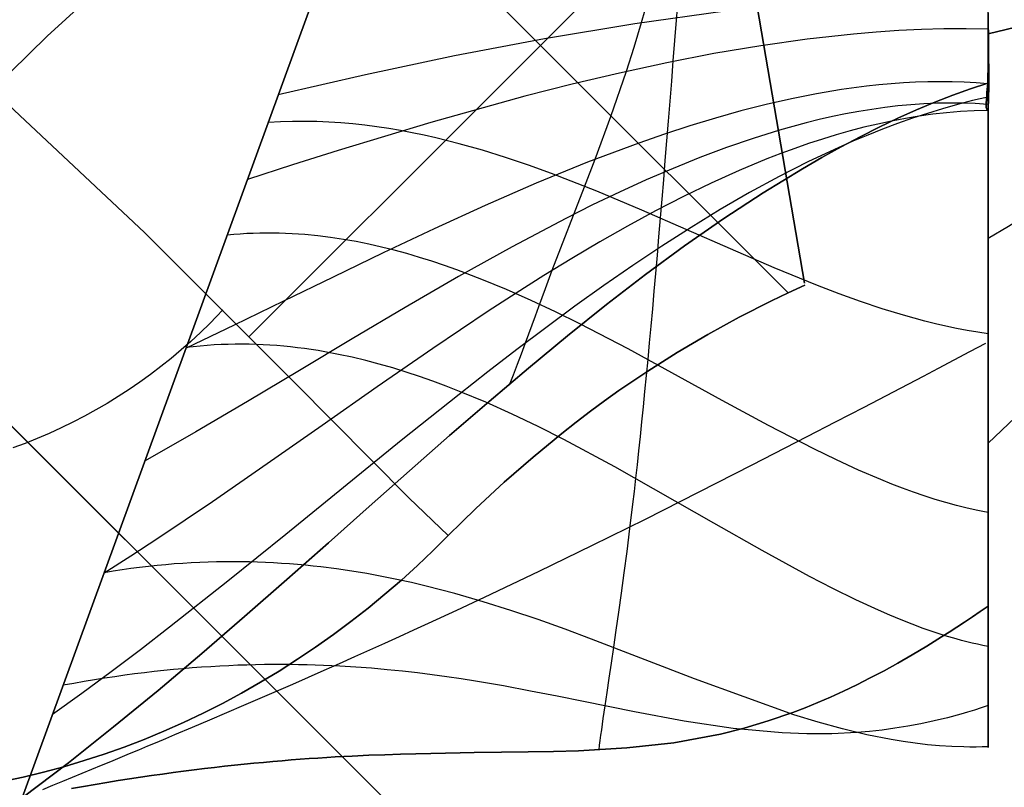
# Model space of a CAD drawing. Header units: millimetres. Extents: x -1690 to 192, y -898 to 54.
# Tile 15 of 256: x -1666.07 to -1663.75, y -887.07 to -885.26. Entities that reach past the tile are written whole.
import ezdxf

# ---------------------------------------------------------------- set-up
doc = ezdxf.new("R2010")
doc.units = ezdxf.units.MM
doc.header["$MEASUREMENT"] = 0
doc.layers.add('OVIDIO 186x93x72h', color=7, linetype='Continuous')

msp = doc.modelspace()

# ---------------------------------------------------------------- linework, layer by layer
at = {"layer": 'OVIDIO 186x93x72h', "extrusion": (-0.26556, 0.881185, 0.391139)}
for points in [[(1804.4321, 743.6473), (1850.7524, 803.7656)], [(1850.7524, 803.7656), (1804.4321, 743.6473)]]:
    msp.add_lwpolyline(points, dxfattribs=at)
at = {"layer": 'OVIDIO 186x93x72h', "extrusion": (-0.265507, 0.881208, 0.391124)}
for points in [[(1804.3857, 745.1224), (1850.0054, 804.3425)], [(1850.0054, 804.3425), (1804.3857, 745.1224)]]:
    msp.add_lwpolyline(points, dxfattribs=at)
at = {"layer": 'OVIDIO 186x93x72h'}
for points in [[(-1688.4247, -863.879), (-1655.8984, -896.4053)], [(-1655.8984, -896.4053), (-1688.4247, -863.879)], [(-1661.3785, -890.9252), (-1682.9446, -869.3591)], [(-1665.3773, -884.7876), (-1664.261, -885.9038)], [(-1664.3948, -884.8734), (-1665.5277, -886.0063)], [(-1666.0616, -887.0921), (-1665.2906, -884.9738)], [(-1665.2906, -884.9738), (-1666.0616, -887.0921)]]:
    msp.add_lwpolyline(points, dxfattribs=at)
at = {"layer": 'OVIDIO 186x93x72h', "extrusion": (-0.26535, 0.881271, 0.391089)}
for points in [[(1848.9655, 804.3339), (1846.8501, 801.5864)], [(1846.8501, 801.5864), (1848.9655, 804.3339)]]:
    msp.add_lwpolyline(points, dxfattribs=at)
at = {"layer": 'OVIDIO 186x93x72h', "extrusion": (1.17502e-06, -6.8884e-06, 1)}
for points in [[(-1664.2229, -885.8811), (-1664.4959, -884.2807)], [(-1664.4959, -884.2807), (-1664.2229, -885.8811)]]:
    msp.add_lwpolyline(points, dxfattribs=at)
at = {"layer": 'OVIDIO 186x93x72h', "extrusion": (0, -1.59187e-08, 1)}
for points in [[(-1665.2906, -884.9737), (-1666.0615, -887.0918)], [(-1666.0615, -887.0918), (-1665.2906, -884.9737)]]:
    msp.add_lwpolyline(points, dxfattribs=at)
at = {"layer": 'OVIDIO 186x93x72h', "extrusion": (1, 0, 0)}
for points in [[(-885.2947, 716.4902), (-886.2574, 715.3399)], [(-886.2574, 715.3399), (-885.2947, 716.4902)], [(-885.7562, 715.9387), (-886.1312, 716.1262)], [(-886.3305, 715.4041), (-885.8821, 716.3009)], [(-886.6409, 715.7688), (-886.6208, 715.739), (-886.6001, 715.7095), (-886.5788, 715.6804), (-886.557, 715.6516), (-886.5347, 715.6232), (-886.5119, 715.5952), (-886.4885, 715.5676), (-886.4647, 715.5405), (-886.4403, 715.5138), (-886.4155, 715.4875), (-886.3902, 715.4617), (-886.3645, 715.4363), (-886.3384, 715.4114), (-886.3118, 715.3871), (-886.2848, 715.3632), (-886.2574, 715.3399)], [(-886.2574, 715.3399), (-886.2848, 715.3632), (-886.3118, 715.3871), (-886.3384, 715.4114), (-886.3645, 715.4363), (-886.3902, 715.4617), (-886.4155, 715.4875), (-886.4403, 715.5138), (-886.4647, 715.5405), (-886.4885, 715.5676), (-886.5119, 715.5952), (-886.5347, 715.6232), (-886.557, 715.6516), (-886.5788, 715.6804), (-886.6001, 715.7095), (-886.6208, 715.739), (-886.6409, 715.7688)]]:
    msp.add_lwpolyline(points, dxfattribs=at)
at = {"layer": 'OVIDIO 186x93x72h', "extrusion": (1, 0.000664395, 0.000465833)}
for points in [[(-885.5353, 716.5441), (-884.3053, 717.4065)], [(-884.3053, 717.4065), (-885.5353, 716.5441)]]:
    msp.add_lwpolyline(points, dxfattribs=at)
at = {"layer": 'OVIDIO 186x93x72h', "extrusion": (0.999884, 0.000231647, 0.015199)}
for points in [[(-885.04, 742.6114), (-896.0163, 22.5044)], [(-896.0163, 22.5044), (-885.04, 742.6114)]]:
    msp.add_lwpolyline(points, dxfattribs=at)
at = {"layer": 'OVIDIO 186x93x72h', "extrusion": (0.000231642, 0.999884, -0.015217)}
for points in [[(1655.6907, -16.2727), (1666.6534, 703.8107)], [(1666.6534, 703.8107), (1655.6907, -16.2727)], [(1667.7138, 703.7946), (1656.7511, -16.2888)], [(1656.7511, -16.2888), (1667.7138, 703.7946)]]:
    msp.add_lwpolyline(points, dxfattribs=at)
at = {"layer": 'OVIDIO 186x93x72h', "extrusion": (-0.015219, 0.015219, 0.999768)}
msp.add_lwpolyline([(-1653.9785, -897.7059), (-1655.0391, -896.6455)], dxfattribs=at)
at = {"layer": 'OVIDIO 186x93x72h', "extrusion": (0, 1, 0)}
for points in [[(1663.7919, 716.9885), (749.1111, 716.9885)], [(1663.7906, 717.3331), (749.1111, 717.3331)]]:
    msp.add_lwpolyline(points, dxfattribs=at)
at = {"layer": 'OVIDIO 186x93x72h', "extrusion": (-0.007608, 0.018372, 0.999802)}
msp.add_lwpolyline([(1878.3416, 196.3893), (1878.3416, 194.8894)], dxfattribs=at)
at = {"layer": 'OVIDIO 186x93x72h', "extrusion": (0.999884, 0.000231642, 0.015217)}
msp.add_lwpolyline([(-896.1685, 22.5461), (-885.2056, 742.6432)], dxfattribs=at)
at = {"layer": 'OVIDIO 186x93x72h', "extrusion": (0.982777, 0.161494, -0.089829)}
msp.add_lwpolyline([(-605.3041, 554.2511), (-604.4405, 553.779)], dxfattribs=at)
at = {"layer": 'OVIDIO 186x93x72h', "extrusion": (1.52158e-08, 0, 1)}
for points in [[(-1666.0615, -887.0918), (-1666.179, -887.0905), (-1666.2507, -887.0875), (-1666.3226, -887.0828), (-1666.3946, -887.0763), (-1666.4667, -887.0681), (-1666.5389, -887.0581), (-1666.6109, -887.0463), (-1666.6829, -887.0327), (-1666.7547, -887.0174), (-1666.8262, -887.0002), (-1666.8974, -886.9813), (-1666.9683, -886.9605), (-1667.0387, -886.938), (-1667.1085, -886.9138), (-1667.1778, -886.8878), (-1667.2465, -886.8602), (-1667.3145, -886.8308), (-1667.3817, -886.7998), (-1667.448, -886.7671), (-1667.5135, -886.7329), (-1667.578, -886.6971), (-1667.6416, -886.6597), (-1667.7041, -886.6209), (-1667.7655, -886.5807), (-1667.8257, -886.5391), (-1667.8848, -886.4961), (-1667.9426, -886.4519), (-1667.9992, -886.4064), (-1668.0544, -886.3597), (-1668.1083, -886.3119), (-1668.1608, -886.263), (-1668.2119, -886.2131)], [(-1668.2119, -886.2131), (-1668.1608, -886.263), (-1668.1083, -886.3119), (-1668.0544, -886.3597), (-1667.9992, -886.4064), (-1667.9426, -886.4519), (-1667.8848, -886.4961), (-1667.8257, -886.5391), (-1667.7655, -886.5807), (-1667.7041, -886.6209), (-1667.6416, -886.6597), (-1667.578, -886.6971), (-1667.5135, -886.7329), (-1667.448, -886.7671), (-1667.3817, -886.7998), (-1667.3145, -886.8308), (-1667.2465, -886.8602), (-1667.1778, -886.8878), (-1667.1085, -886.9138), (-1667.0387, -886.938), (-1666.9683, -886.9605), (-1666.8974, -886.9813), (-1666.8262, -887.0002), (-1666.7547, -887.0174), (-1666.6829, -887.0327), (-1666.6109, -887.0463), (-1666.5389, -887.0581), (-1666.4667, -887.0681), (-1666.3946, -887.0763), (-1666.3226, -887.0828), (-1666.2507, -887.0875), (-1666.179, -887.0905), (-1666.1076, -887.0917), (-1666.0615, -887.0918)]]:
    msp.add_lwpolyline(points, dxfattribs=at)
at = {"layer": 'OVIDIO 186x93x72h', "extrusion": (0.999885, 0.000231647, 0.015188)}
for points in [[(-886.0894, 742.5964), (-897.0738, 22.4992)], [(-897.0738, 22.4992), (-886.0894, 742.5964)]]:
    msp.add_lwpolyline(points, dxfattribs=at)
at = {"layer": 'OVIDIO 186x93x72h'}
for points in [[(-1664.4951, -884.2856, 717.3736), (-1664.6364, -884.3511, 717.3736), (-1664.777, -884.4217, 717.3735), (-1664.9167, -884.4973, 717.3734), (-1665.0555, -884.578, 717.3736), (-1665.1934, -884.6638, 717.374), (-1665.3304, -884.755, 717.3744), (-1665.4667, -884.8519, 717.3743), (-1665.6023, -884.9547, 717.3736), (-1665.7374, -885.0638, 717.3719), (-1665.8712, -885.179, 717.3699), (-1666.0031, -885.2998, 717.3681), (-1666.1324, -885.426, 717.3674)], [(-1666.1324, -885.426, 717.3674), (-1666.0031, -885.2998, 717.3681), (-1665.8712, -885.179, 717.3699), (-1665.7374, -885.0638, 717.3719), (-1665.6023, -884.9547, 717.3736), (-1665.4667, -884.8519, 717.3743), (-1665.3304, -884.755, 717.3744), (-1665.1934, -884.6638, 717.374), (-1665.0555, -884.578, 717.3736), (-1664.9167, -884.4973, 717.3734), (-1664.777, -884.4217, 717.3735), (-1664.6364, -884.3511, 717.3736), (-1664.4951, -884.2856, 717.3736)], [(-1663.7908, -885.1995, 717.3204), (-1663.8911, -885.201, 717.3208), (-1663.9927, -885.2049, 717.3224), (-1664.0955, -885.211, 717.3249), (-1664.1993, -885.2193, 717.3283), (-1664.3039, -885.2295, 717.3323), (-1664.4093, -885.2416, 717.3368), (-1664.6212, -885.2709, 717.3466), (-1664.8336, -885.3063, 717.3565), (-1665.0451, -885.3466, 717.3651), (-1665.2542, -885.3909, 717.3713), (-1665.4596, -885.4383, 717.3736)], [(-1664.589, -885.2082, 717.3558), (-1664.6064, -885.2687, 717.3459), (-1664.6241, -885.327, 717.3349), (-1664.642, -885.3832, 717.3232), (-1664.6785, -885.4897, 717.2996), (-1664.7156, -885.5902, 717.2781), (-1664.7406, -885.6551, 717.2662), (-1664.8163, -885.8517, 717.2361), (-1664.8321, -885.8942, 717.2286), (-1664.8479, -885.937, 717.22), (-1664.8558, -885.9585, 717.2151), (-1664.8637, -885.9798, 717.2098), (-1664.8716, -886.0012, 717.204), (-1664.8794, -886.0224, 717.1976), (-1664.8889, -886.0478, 717.1892), (-1664.8983, -886.0728, 717.1799), (-1664.903, -886.0852, 717.1749), (-1664.9077, -886.0974, 717.1696), (-1664.9124, -886.1094, 717.1642), (-1664.917, -886.1213, 717.1585)], [(-1663.7906, -885.2947, 716.4902), (-1663.6641, -885.2639, 716.4664), (-1663.5375, -885.2315, 716.4451), (-1663.411, -885.1974, 716.4264)], [(-1663.411, -885.1974, 716.4264), (-1663.5375, -885.2315, 716.4451), (-1663.6641, -885.2639, 716.4664), (-1663.7906, -885.2947, 716.4902)], [(-1664.5205, -885.2145, 718.8599), (-1664.5243, -885.2625, 718.854), (-1664.528, -885.3104, 718.8469), (-1664.5318, -885.3581, 718.8389), (-1664.5355, -885.4056, 718.8298), (-1664.5393, -885.4528, 718.8196), (-1664.543, -885.4997, 718.8085), (-1664.5468, -885.5463, 718.7963), (-1664.5505, -885.5924, 718.7831), (-1664.5542, -885.638, 718.769), (-1664.5579, -885.6832, 718.7538), (-1664.5616, -885.7278, 718.7377), (-1664.5654, -885.7718, 718.7206), (-1664.5691, -885.8153, 718.7026), (-1664.5727, -885.858, 718.6837), (-1664.5764, -885.9, 718.6639), (-1664.5801, -885.9414, 718.6434), (-1664.5838, -885.9819, 718.6221), (-1664.5874, -886.0217, 718.6002), (-1664.5911, -886.0606, 718.5775), (-1664.5947, -886.0987, 718.5543), (-1664.5983, -886.1358, 718.5305), (-1664.6019, -886.1721, 718.5062), (-1664.6055, -886.2075, 718.4815), (-1664.6091, -886.242, 718.4563), (-1664.6127, -886.2756, 718.4308), (-1664.6162, -886.3083, 718.4051), (-1664.6197, -886.3401, 718.3791), (-1664.6233, -886.3709, 718.3529), (-1664.6268, -886.4008, 718.3265), (-1664.6337, -886.4581, 718.2735), (-1664.6405, -886.512, 718.22), (-1664.6472, -886.5627, 718.1664), (-1664.6537, -886.6104, 718.1127), (-1664.66, -886.6554, 718.0591), (-1664.666, -886.6977, 718.0059), (-1664.6719, -886.7376, 717.9531), (-1664.6774, -886.7752, 717.9009), (-1664.6827, -886.8107, 717.849), (-1664.6876, -886.8441, 717.7973), (-1664.6921, -886.8755, 717.7454), (-1664.6963, -886.9049, 717.6931), (-1664.6982, -886.9188, 717.6667), (-1664.7001, -886.9321, 717.6401), (-1664.7018, -886.9448, 717.6134), (-1664.7034, -886.9568, 717.5863), (-1664.7049, -886.9681, 717.559), (-1664.7063, -886.9787, 717.5314)], [(-1663.7906, -885.2517, 717.2892), (-1663.7905, -885.2651, 717.2799), (-1663.7904, -885.2782, 717.2702), (-1663.7903, -885.2909, 717.2601), (-1663.7902, -885.3033, 717.2495), (-1663.79, -885.3154, 717.2386), (-1663.7899, -885.3271, 717.2273), (-1663.7898, -885.3384, 717.2156), (-1663.7897, -885.3493, 717.2035), (-1663.7896, -885.3599, 717.1911), (-1663.7895, -885.37, 717.1784), (-1663.7894, -885.3798, 717.1653), (-1663.7894, -885.3891, 717.1519), (-1663.7893, -885.398, 717.1382), (-1663.7893, -885.4064, 717.1242), (-1663.7894, -885.4144, 717.1099), (-1663.7894, -885.4219, 717.0954), (-1663.7895, -885.4289, 717.0806), (-1663.7896, -885.4355, 717.0656), (-1663.7898, -885.4416, 717.0504), (-1663.7899, -885.4471, 717.0349), (-1663.7901, -885.4522, 717.0193), (-1663.7903, -885.4568, 717.0036), (-1663.7906, -885.4609, 716.9876), (-1663.7908, -885.4644, 716.9716), (-1663.7911, -885.4674, 716.9554), (-1663.7914, -885.4699, 716.9392), (-1663.7917, -885.4719, 716.9229), (-1663.792, -885.4733, 716.9065), (-1663.7923, -885.4741, 716.89), (-1663.7927, -885.4744, 716.8736), (-1663.7929, -885.4743, 716.866), (-1663.7932, -885.4739, 716.8583), (-1663.7949, -885.4695, 716.8029), (-1663.7952, -885.4689, 716.7972), (-1663.7953, -885.4686, 716.7942), (-1663.7954, -885.4682, 716.7911), (-1663.7955, -885.4677, 716.7879), (-1663.7956, -885.467, 716.7844), (-1663.7956, -885.4663, 716.7806), (-1663.7956, -885.4653, 716.7765), (-1663.7957, -885.4643, 716.7721), (-1663.7956, -885.463, 716.7673), (-1663.7955, -885.4598, 716.7565), (-1663.7953, -885.4558, 716.7437), (-1663.795, -885.4509, 716.7292), (-1663.794, -885.4392, 716.6971), (-1663.7935, -885.4325, 716.6803), (-1663.7929, -885.4255, 716.6634), (-1663.7923, -885.4182, 716.6469), (-1663.7918, -885.4109, 716.6313)], [(-1663.7918, -885.4109, 716.6313), (-1663.7923, -885.4182, 716.6469), (-1663.7929, -885.4255, 716.6634), (-1663.7935, -885.4325, 716.6803), (-1663.794, -885.4392, 716.6971), (-1663.795, -885.4509, 716.7292), (-1663.7953, -885.4558, 716.7437), (-1663.7955, -885.4598, 716.7565), (-1663.7956, -885.463, 716.7673), (-1663.7957, -885.4643, 716.7721), (-1663.7956, -885.4653, 716.7765), (-1663.7956, -885.4663, 716.7806), (-1663.7956, -885.467, 716.7844), (-1663.7955, -885.4677, 716.7879), (-1663.7954, -885.4682, 716.7911), (-1663.7953, -885.4686, 716.7942), (-1663.7952, -885.4689, 716.7972), (-1663.7936, -885.4728, 716.8428), (-1663.7932, -885.4739, 716.8583), (-1663.7929, -885.4743, 716.866), (-1663.7927, -885.4744, 716.8736), (-1663.7923, -885.4741, 716.89), (-1663.792, -885.4733, 716.9065), (-1663.7917, -885.4719, 716.9229), (-1663.7914, -885.4699, 716.9392), (-1663.7911, -885.4674, 716.9554), (-1663.7908, -885.4644, 716.9716), (-1663.7906, -885.4609, 716.9876), (-1663.7903, -885.4568, 717.0036), (-1663.7901, -885.4522, 717.0193), (-1663.7899, -885.4471, 717.0349), (-1663.7898, -885.4416, 717.0504), (-1663.7896, -885.4355, 717.0656), (-1663.7895, -885.4289, 717.0806), (-1663.7894, -885.4219, 717.0954), (-1663.7894, -885.4144, 717.1099), (-1663.7893, -885.4064, 717.1242), (-1663.7893, -885.398, 717.1382), (-1663.7894, -885.3891, 717.1519), (-1663.7894, -885.3798, 717.1653), (-1663.7895, -885.37, 717.1784), (-1663.7896, -885.3599, 717.1911), (-1663.7897, -885.3493, 717.2035), (-1663.7898, -885.3384, 717.2156), (-1663.7899, -885.3271, 717.2273), (-1663.79, -885.3154, 717.2386), (-1663.7902, -885.3033, 717.2495), (-1663.7903, -885.2909, 717.2601), (-1663.7904, -885.2782, 717.2702), (-1663.7905, -885.2651, 717.2799), (-1663.7906, -885.2517, 717.2892)], [(-1663.7906, -886.6409, 715.7688), (-1663.7906, -886.6772, 715.8256), (-1663.7906, -886.7115, 715.8836), (-1663.7906, -886.7439, 715.9427), (-1663.7906, -886.7742, 716.0028), (-1663.7906, -886.8025, 716.064), (-1663.7906, -886.8288, 716.126), (-1663.7906, -886.8529, 716.1889), (-1663.7906, -886.8749, 716.2526), (-1663.7906, -886.8948, 716.317), (-1663.7906, -886.9124, 716.382), (-1663.7906, -886.9279, 716.4476), (-1663.7906, -886.9412, 716.5137), (-1663.7906, -886.9522, 716.5801), (-1663.7906, -886.9609, 716.6469), (-1663.7906, -886.9674, 716.714), (-1663.7906, -886.9716, 716.7812), (-1663.7906, -886.9735, 716.8485), (-1663.7906, -886.9731, 716.9159), (-1663.7906, -886.9704, 716.9832), (-1663.7906, -886.9655, 717.0503), (-1663.7906, -886.9583, 717.1173), (-1663.7906, -886.9489, 717.184), (-1663.7906, -886.9372, 717.2504), (-1663.7906, -886.9234, 717.3163), (-1663.7906, -886.9074, 717.3818), (-1663.7906, -886.8892, 717.4466), (-1663.7906, -886.8689, 717.5109), (-1663.7906, -886.8465, 717.5744), (-1663.7906, -886.8219, 717.6371), (-1663.7906, -886.7953, 717.6989), (-1663.7906, -886.7666, 717.7599), (-1663.7906, -886.7358, 717.8198), (-1663.7906, -886.703, 717.8786), (-1663.7906, -886.6682, 717.9362), (-1663.7906, -886.6314, 717.9927), (-1663.7906, -886.5928, 718.0479), (-1663.7906, -886.5523, 718.1017), (-1663.7906, -886.51, 718.1542), (-1663.7906, -886.466, 718.2052), (-1663.7906, -886.4203, 718.2547), (-1663.7906, -886.3729, 718.3027), (-1663.7906, -886.324, 718.349), (-1663.7906, -886.2735, 718.3937), (-1663.7906, -886.2216, 718.4366), (-1663.7906, -886.1682, 718.4778), (-1663.7906, -886.1135, 718.5171), (-1663.7906, -886.0575, 718.5545), (-1663.7906, -886.0003, 718.59), (-1663.7906, -885.9419, 718.6236), (-1663.7906, -885.8824, 718.6551), (-1663.7906, -885.8218, 718.6846), (-1663.7906, -885.7603, 718.712), (-1663.7906, -885.6979, 718.7374), (-1663.7906, -885.6347, 718.7607), (-1663.7906, -885.5708, 718.7818), (-1663.7906, -885.5061, 718.8009), (-1663.7906, -885.4409, 718.8177), (-1663.7906, -885.3752, 718.8324), (-1663.7906, -885.309, 718.8449), (-1663.7906, -885.2424, 718.8552)], [(-1663.7906, -885.2451, 718.8551), (-1663.7906, -885.2913, 718.8482), (-1663.7906, -885.3377, 718.8402), (-1663.7906, -885.3842, 718.831), (-1663.7906, -885.4308, 718.8207), (-1663.7906, -885.4774, 718.8091), (-1663.7906, -885.5241, 718.7964), (-1663.7906, -885.5707, 718.7824), (-1663.7906, -885.6173, 718.7672), (-1663.7906, -885.6637, 718.7508), (-1663.7906, -885.7099, 718.7332), (-1663.7906, -885.756, 718.7143), (-1663.7906, -885.8018, 718.6941), (-1663.7906, -885.8472, 718.6728), (-1663.7906, -885.8923, 718.6501), (-1663.7906, -885.937, 718.6263), (-1663.7906, -885.9813, 718.6013), (-1663.7906, -886.025, 718.575), (-1663.7906, -886.0682, 718.5476), (-1663.7906, -886.1107, 718.519), (-1663.7906, -886.1527, 718.4892), (-1663.7906, -886.1939, 718.4583), (-1663.7906, -886.2344, 718.4263), (-1663.7906, -886.274, 718.3932), (-1663.7906, -886.3129, 718.3591), (-1663.7906, -886.3509, 718.3239), (-1663.7906, -886.388, 718.2878), (-1663.7906, -886.4241, 718.2507), (-1663.7906, -886.4593, 718.2127), (-1663.7906, -886.4934, 718.1739), (-1663.7906, -886.5265, 718.1342), (-1663.7906, -886.5585, 718.0937), (-1663.7906, -886.5894, 718.0525), (-1663.7906, -886.6191, 718.0106), (-1663.7906, -886.6477, 717.968), (-1663.7906, -886.6752, 717.9248), (-1663.7906, -886.7014, 717.8811), (-1663.7906, -886.7265, 717.8369), (-1663.7906, -886.7503, 717.7922), (-1663.7906, -886.7729, 717.7471), (-1663.7906, -886.7943, 717.7016), (-1663.7906, -886.8144, 717.6558), (-1663.7906, -886.8333, 717.6098), (-1663.7906, -886.851, 717.5635), (-1663.7906, -886.8674, 717.5171), (-1663.7906, -886.8826, 717.4705), (-1663.7906, -886.8966, 717.4239), (-1663.7906, -886.9093, 717.3772), (-1663.7906, -886.9208, 717.3306), (-1663.7906, -886.9312, 717.284), (-1663.7906, -886.9404, 717.2375), (-1663.7906, -886.9484, 717.1912), (-1663.7906, -886.9553, 717.145), (-1663.7906, -886.961, 717.099), (-1663.7906, -886.9657, 717.0533), (-1663.7906, -886.9692, 717.0079), (-1663.7906, -886.9718, 716.9627), (-1663.7906, -886.9733, 716.918), (-1663.7906, -886.9738, 716.8736), (-1663.7906, -886.9734, 716.8375), (-1663.7906, -886.9725, 716.8013), (-1663.7906, -886.9708, 716.7651), (-1663.7906, -886.9685, 716.7288), (-1663.7906, -886.9655, 716.6925), (-1663.7906, -886.9619, 716.6562), (-1663.7906, -886.9576, 716.6198), (-1663.7906, -886.9526, 716.5836), (-1663.7906, -886.947, 716.5473), (-1663.7906, -886.9407, 716.5112), (-1663.7906, -886.9337, 716.4751), (-1663.7906, -886.926, 716.4391), (-1663.7906, -886.9177, 716.4033), (-1663.7906, -886.9087, 716.3676), (-1663.7906, -886.899, 716.3321), (-1663.7906, -886.8887, 716.2967), (-1663.7906, -886.8778, 716.2615), (-1663.7906, -886.8662, 716.2266), (-1663.7906, -886.854, 716.1918), (-1663.7906, -886.8411, 716.1573), (-1663.7906, -886.8276, 716.1231), (-1663.7906, -886.8135, 716.0892), (-1663.7906, -886.7988, 716.0556), (-1663.7906, -886.7835, 716.0223), (-1663.7906, -886.7676, 715.9893), (-1663.7906, -886.7512, 715.9566), (-1663.7906, -886.7341, 715.9243), (-1663.7906, -886.7166, 715.8924), (-1663.7906, -886.6984, 715.8609), (-1663.7906, -886.6798, 715.8298), (-1663.7906, -886.6606, 715.7991), (-1663.7906, -886.6409, 715.7688)], [(-1663.7909, -885.2835, 717.2669), (-1663.8427, -885.2828, 717.2682), (-1663.8948, -885.2831, 717.27), (-1663.9474, -885.2846, 717.2722), (-1664.0004, -885.2871, 717.2748), (-1664.0538, -885.2907, 717.2777), (-1664.1076, -885.2953, 717.281), (-1664.2159, -885.3072, 717.2884), (-1664.3254, -885.3226, 717.2967), (-1664.4356, -885.3412, 717.3057), (-1664.5464, -885.3627, 717.3151), (-1664.6575, -885.3867, 717.3245), (-1664.7688, -885.4131, 717.3339), (-1664.88, -885.4415, 717.3429), (-1665.1011, -885.5031, 717.3585), (-1665.319, -885.569, 717.3695), (-1665.4262, -885.6029, 717.3725), (-1665.5319, -885.6369, 717.3736)], [(-1663.7918, -885.4109, 716.6313), (-1663.7918, -885.4093, 716.6281), (-1663.7917, -885.4074, 716.6247), (-1663.7916, -885.4029, 716.6171), (-1663.7915, -885.3977, 716.6088), (-1663.7913, -885.392, 716.6), (-1663.7909, -885.3797, 716.5821), (-1663.7906, -885.3679, 716.5659), (-1663.7905, -885.3627, 716.5591), (-1663.7904, -885.3579, 716.553), (-1663.7904, -885.3535, 716.5477), (-1663.7904, -885.3493, 716.5429), (-1663.7904, -885.3453, 716.5385), (-1663.7905, -885.3414, 716.5343), (-1663.7906, -885.3333, 716.5261), (-1663.7906, -885.3148, 716.5082), (-1663.7906, -885.3048, 716.499), (-1663.7906, -885.2947, 716.4902)], [(-1663.7906, -885.2947, 716.4902), (-1663.7906, -885.3048, 716.499), (-1663.7906, -885.3148, 716.5082), (-1663.7906, -885.3333, 716.5261), (-1663.7905, -885.3414, 716.5343), (-1663.7904, -885.3453, 716.5385), (-1663.7904, -885.3493, 716.5429), (-1663.7904, -885.3535, 716.5477), (-1663.7904, -885.3579, 716.553), (-1663.7905, -885.3627, 716.5591), (-1663.7906, -885.3679, 716.5659), (-1663.7909, -885.3797, 716.5821), (-1663.7913, -885.392, 716.6), (-1663.7915, -885.3977, 716.6088), (-1663.7916, -885.4029, 716.6171), (-1663.7917, -885.4074, 716.6247), (-1663.7918, -885.4093, 716.6281), (-1663.7918, -885.4109, 716.6313)], [(-1666.0616, -887.0921, 717.3736), (-1665.9531, -887.0093, 717.3717), (-1665.8467, -886.9248, 717.3663), (-1665.7422, -886.839, 717.3573), (-1665.6396, -886.7523, 717.345), (-1665.5388, -886.6653, 717.3293), (-1665.4396, -886.5783, 717.3106), (-1665.3419, -886.4918, 717.2888), (-1665.2457, -886.4064, 717.2641), (-1665.1508, -886.3223, 717.2366), (-1665.057, -886.2398, 717.2065), (-1664.964, -886.1593, 717.1742), (-1664.8717, -886.0809, 717.1398), (-1664.7798, -886.0049, 717.1037), (-1664.6881, -885.9314, 717.066), (-1664.5964, -885.8608, 717.0271), (-1664.5043, -885.7932, 716.9871), (-1664.4119, -885.729, 716.9463), (-1664.3194, -885.6685, 716.9046), (-1664.2275, -885.6122, 716.862), (-1664.1818, -885.5858, 716.8403), (-1664.1365, -885.5607, 716.8183), (-1664.0915, -885.5368, 716.7961), (-1664.0469, -885.5143, 716.7735), (-1664.0028, -885.4932, 716.7506), (-1663.9593, -885.4735, 716.7275), (-1663.9163, -885.4554, 716.7039), (-1663.8741, -885.4389, 716.6801), (-1663.8325, -885.424, 716.6559), (-1663.7918, -885.4109, 716.6313)], [(-1663.7918, -885.4109, 716.6313), (-1663.8325, -885.424, 716.6559), (-1663.8741, -885.4389, 716.6801), (-1663.9163, -885.4554, 716.7039), (-1663.9593, -885.4735, 716.7275), (-1664.0028, -885.4932, 716.7506), (-1664.0469, -885.5143, 716.7735), (-1664.0915, -885.5368, 716.7961), (-1664.1365, -885.5607, 716.8183), (-1664.1818, -885.5858, 716.8403), (-1664.2275, -885.6122, 716.862), (-1664.3194, -885.6685, 716.9046), (-1664.4119, -885.729, 716.9463), (-1664.5043, -885.7932, 716.9871), (-1664.5964, -885.8608, 717.0271), (-1664.6881, -885.9314, 717.066), (-1664.7798, -886.0049, 717.1037), (-1664.8717, -886.0809, 717.1398), (-1664.964, -886.1593, 717.1742), (-1665.057, -886.2398, 717.2065), (-1665.1508, -886.3223, 717.2366), (-1665.2457, -886.4064, 717.2641), (-1665.3419, -886.4918, 717.2888), (-1665.4396, -886.5783, 717.3106), (-1665.5388, -886.6653, 717.3293), (-1665.6396, -886.7523, 717.345), (-1665.7422, -886.839, 717.3573), (-1665.8467, -886.9248, 717.3663), (-1665.9531, -887.0093, 717.3717), (-1666.0616, -887.0921, 717.3736)], [(-1663.7912, -885.4122, 717.1162), (-1663.8193, -885.41, 717.1208), (-1663.8474, -885.4085, 717.1254), (-1663.8757, -885.4076, 717.1301), (-1663.9042, -885.4073, 717.1349), (-1663.9327, -885.4076, 717.1398), (-1663.9613, -885.4085, 717.1447), (-1663.9901, -885.41, 717.1497), (-1664.019, -885.412, 717.1548), (-1664.0479, -885.4146, 717.1599), (-1664.077, -885.4178, 717.1651), (-1664.1354, -885.4256, 717.1756), (-1664.1941, -885.4354, 717.1862), (-1664.2532, -885.4471, 717.1969), (-1664.3125, -885.4606, 717.2076), (-1664.3721, -885.4758, 717.2184), (-1664.4318, -885.4926, 717.2291), (-1664.4918, -885.5108, 717.2398), (-1664.5519, -885.5305, 717.2503), (-1664.6121, -885.5515, 717.2607), (-1664.7326, -885.5968, 717.2808), (-1664.8532, -885.6462, 717.2999), (-1664.9736, -885.6986, 717.3174), (-1665.0935, -885.7534, 717.3332), (-1665.2127, -885.8097, 717.3468), (-1665.3308, -885.8668, 717.358), (-1665.4476, -885.9237, 717.3665), (-1665.563, -885.9797, 717.3717), (-1665.6765, -886.034, 717.3736)], [(-1665.0603, -886.4751, 717.3877), (-1665.1524, -886.3862, 717.3859), (-1665.4205, -886.1156, 717.3736), (-1665.774, -885.7621, 717.3736), (-1666.1324, -885.426, 717.3674)], [(-1666.1324, -885.426, 717.3674), (-1665.774, -885.7621, 717.3736), (-1665.4205, -886.1156, 717.3736), (-1665.1524, -886.3862, 717.3859), (-1665.0603, -886.4751, 717.3877)], [(-1663.7917, -885.4432, 716.6981), (-1663.8273, -885.4516, 716.7189), (-1663.8627, -885.4607, 716.7394), (-1663.8981, -885.4708, 716.7596), (-1663.9333, -885.4816, 716.7795), (-1663.9685, -885.4932, 716.799), (-1664.0037, -885.5056, 716.8182), (-1664.0388, -885.5188, 716.8371), (-1664.0738, -885.5327, 716.8557), (-1664.1087, -885.5473, 716.8739), (-1664.1436, -885.5626, 716.8918), (-1664.2131, -885.5952, 716.9267), (-1664.2824, -885.6304, 716.9602), (-1664.3516, -885.668, 716.9925), (-1664.4205, -885.7078, 717.0235), (-1664.4892, -885.7498, 717.0531), (-1664.5578, -885.7937, 717.0815), (-1664.6262, -885.8394, 717.1086), (-1664.6945, -885.8867, 717.1343), (-1664.7627, -885.9356, 717.1587), (-1664.8308, -885.9858, 717.1819), (-1664.8988, -886.0371, 717.2037), (-1664.9668, -886.0895, 717.2242), (-1665.0347, -886.1428, 717.2434), (-1665.1704, -886.2514, 717.2779), (-1665.3062, -886.3617, 717.3071), (-1665.4422, -886.4725, 717.331), (-1665.5784, -886.5825, 717.3496), (-1665.715, -886.6906, 717.3629), (-1665.7836, -886.7435, 717.3676), (-1665.8523, -886.7955, 717.3709), (-1665.9211, -886.8463, 717.3729), (-1665.9902, -886.8959, 717.3736)], [(-1663.7914, -885.4606, 716.9928), (-1663.8214, -885.4587, 717.0024), (-1663.8514, -885.4576, 717.0119), (-1663.8816, -885.4574, 717.0213), (-1663.9118, -885.4579, 717.0307), (-1663.9421, -885.4593, 717.04), (-1663.9725, -885.4614, 717.0493), (-1664.0031, -885.4643, 717.0585), (-1664.0336, -885.4679, 717.0677), (-1664.0643, -885.4722, 717.0768), (-1664.0951, -885.4772, 717.0858), (-1664.1259, -885.4829, 717.0948), (-1664.1568, -885.4893, 717.1036), (-1664.1877, -885.4963, 717.1124), (-1664.2187, -885.5039, 717.1211), (-1664.2809, -885.521, 717.1383), (-1664.3433, -885.5404, 717.1551), (-1664.4059, -885.5619, 717.1714), (-1664.4687, -885.5855, 717.1874), (-1664.5315, -885.611, 717.2028), (-1664.5945, -885.6382, 717.2178), (-1664.6575, -885.667, 717.2323), (-1664.7206, -885.6972, 717.2462), (-1664.7837, -885.7288, 717.2596), (-1664.9098, -885.7954, 717.2845), (-1665.0357, -885.8655, 717.3068), (-1665.161, -885.9381, 717.3263), (-1665.2857, -886.0121, 717.3427), (-1665.4094, -886.0862, 717.3559), (-1665.532, -886.1595, 717.3656), (-1665.6532, -886.2307, 717.3715), (-1665.7728, -886.2988, 717.3736)], [(-1663.7917, -885.4749, 716.8612), (-1663.8238, -885.4757, 716.8765), (-1663.8561, -885.4776, 716.8916), (-1663.8883, -885.4803, 716.9065), (-1663.9206, -885.4839, 716.9211), (-1663.953, -885.4883, 716.9356), (-1663.9854, -885.4937, 716.9498), (-1664.0178, -885.4998, 716.9638), (-1664.0502, -885.5068, 716.9776), (-1664.0827, -885.5145, 716.9912), (-1664.1153, -885.523, 717.0046), (-1664.1478, -885.5322, 717.0177), (-1664.1804, -885.5422, 717.0306), (-1664.213, -885.5529, 717.0433), (-1664.2456, -885.5643, 717.0558), (-1664.2783, -885.5763, 717.068), (-1664.3109, -885.589, 717.08), (-1664.3763, -885.6162, 717.1034), (-1664.4418, -885.6458, 717.1258), (-1664.5073, -885.6775, 717.1473), (-1664.5728, -885.7113, 717.1679), (-1664.6384, -885.7469, 717.1875), (-1664.7039, -885.7842, 717.2062), (-1664.7695, -885.8231, 717.224), (-1664.835, -885.8633, 717.2408), (-1664.9005, -885.9048, 717.2566), (-1664.9659, -885.9473, 717.2714), (-1665.0966, -886.0348, 717.2982), (-1665.227, -886.1247, 717.321), (-1665.3568, -886.2156, 717.3398), (-1665.4861, -886.3062, 717.3545), (-1665.6146, -886.3952, 717.3651), (-1665.7424, -886.4815, 717.3714), (-1665.8059, -886.5231, 717.373), (-1665.8692, -886.5635, 717.3736)], [(-1663.7906, -886.0003, 718.59), (-1663.8154, -885.9967, 718.5922), (-1663.8402, -885.9925, 718.5946), (-1663.8651, -885.9877, 718.5973), (-1663.89, -885.9825, 718.6003), (-1663.9149, -885.9767, 718.6035), (-1663.9399, -885.9705, 718.6069), (-1663.9899, -885.9566, 718.6145), (-1664.0401, -885.9412, 718.6229), (-1664.0905, -885.9242, 718.6321), (-1664.1411, -885.9059, 718.642), (-1664.1918, -885.8864, 718.6524), (-1664.2938, -885.8447, 718.6748), (-1664.3967, -885.8004, 718.6986), (-1664.605, -885.709, 718.7479), (-1664.7107, -885.6647, 718.7721), (-1664.8174, -885.623, 718.7952), (-1664.8711, -885.6036, 718.8061), (-1664.9252, -885.5853, 718.8165), (-1664.9796, -885.5684, 718.8262), (-1665.0342, -885.553, 718.8353), (-1665.0892, -885.5392, 718.8436), (-1665.1168, -885.533, 718.8475), (-1665.1445, -885.5273, 718.8511), (-1665.1722, -885.522, 718.8545), (-1665.2001, -885.5173, 718.8576), (-1665.228, -885.5131, 718.8605), (-1665.256, -885.5095, 718.8632), (-1665.2841, -885.5065, 718.8655), (-1665.3123, -885.5041, 718.8676), (-1665.3406, -885.5022, 718.8694), (-1665.3689, -885.5011, 718.8709), (-1665.3974, -885.5006, 718.872), (-1665.4259, -885.5008, 718.8729), (-1665.4546, -885.5017, 718.8734), (-1665.4833, -885.5033, 718.8736)], [(-1663.411, -885.5328, 715.7555), (-1663.4585, -885.5651, 715.7723), (-1663.5059, -885.597, 715.79), (-1663.5533, -885.6283, 715.8087), (-1663.6008, -885.6591, 715.8282), (-1663.6482, -885.6892, 715.8486), (-1663.6957, -885.7188, 715.8699), (-1663.7431, -885.7477, 715.892), (-1663.7906, -885.776, 715.915)], [(-1663.7906, -886.4203, 718.2547), (-1663.8029, -886.418, 718.257), (-1663.8153, -886.4156, 718.2595), (-1663.8402, -886.4102, 718.2649), (-1663.8651, -886.4041, 718.2708), (-1663.8902, -886.3973, 718.2773), (-1663.9155, -886.3898, 718.2844), (-1663.9408, -886.3816, 718.292), (-1663.9662, -886.3729, 718.3001), (-1663.9918, -886.3635, 718.3086), (-1664.0175, -886.3536, 718.3176), (-1664.0433, -886.3432, 718.327), (-1664.0952, -886.3208, 718.3471), (-1664.1475, -886.2967, 718.3687), (-1664.2003, -886.2709, 718.3915), (-1664.3072, -886.2157, 718.4404), (-1664.4157, -886.1568, 718.4923), (-1664.6374, -886.0357, 718.5998), (-1664.7505, -885.9769, 718.6526), (-1664.8077, -885.9488, 718.6781), (-1664.8651, -885.9218, 718.7028), (-1664.9229, -885.8962, 718.7266), (-1664.9811, -885.8721, 718.7492), (-1665.0395, -885.8499, 718.7705), (-1665.0689, -885.8395, 718.7806), (-1665.0984, -885.8297, 718.7902), (-1665.1279, -885.8204, 718.7995), (-1665.1575, -885.8117, 718.8084), (-1665.1871, -885.8036, 718.8167), (-1665.2169, -885.7962, 718.8246), (-1665.2467, -885.7895, 718.832), (-1665.2766, -885.7834, 718.8388), (-1665.3066, -885.7781, 718.8452), (-1665.3367, -885.7736, 718.8509), (-1665.3668, -885.7698, 718.856), (-1665.397, -885.7669, 718.8606), (-1665.4121, -885.7657, 718.8626), (-1665.4273, -885.7648, 718.8644), (-1665.4424, -885.7641, 718.8661), (-1665.4576, -885.7636, 718.8677), (-1665.4728, -885.7633, 718.869), (-1665.488, -885.7633, 718.8702), (-1665.5033, -885.7635, 718.8712), (-1665.5185, -885.7639, 718.8721), (-1665.5338, -885.7646, 718.8727), (-1665.549, -885.7655, 718.8732), (-1665.5643, -885.7666, 718.8735), (-1665.5797, -885.768, 718.8736)], [(-1663.7906, -886.2574, 715.3399), (-1663.7273, -886.1968, 715.2911), (-1663.664, -886.1344, 715.2448), (-1663.6008, -886.0702, 715.2009), (-1663.5375, -886.0044, 715.1596), (-1663.4743, -885.937, 715.1208), (-1663.411, -885.8682, 715.0847)], [(-1663.411, -885.8682, 715.0847), (-1663.4743, -885.937, 715.1208), (-1663.5375, -886.0044, 715.1596), (-1663.6008, -886.0702, 715.2009), (-1663.664, -886.1344, 715.2448), (-1663.7273, -886.1968, 715.2911), (-1663.7906, -886.2574, 715.3399)], [(-1665.0603, -886.4751, 717.3877), (-1665.028, -886.4431, 717.3872), (-1664.9952, -886.4115, 717.386), (-1664.9283, -886.3496, 717.382), (-1664.8606, -886.2904, 717.3774), (-1664.7929, -886.2345, 717.3736), (-1664.7594, -886.208, 717.3725), (-1664.7259, -886.1824, 717.3719), (-1664.6925, -886.1577, 717.3717), (-1664.6589, -886.1338, 717.3718), (-1664.5912, -886.0878, 717.3727), (-1664.5218, -886.044, 717.3736), (-1664.4501, -886.0016, 717.374), (-1664.376, -885.961, 717.374), (-1664.3, -885.9223, 717.3737), (-1664.2612, -885.9039, 717.3737), (-1664.2221, -885.8861, 717.3736)], [(-1664.2221, -885.8861, 717.3736), (-1664.2612, -885.9039, 717.3737), (-1664.3, -885.9223, 717.3737), (-1664.376, -885.961, 717.374), (-1664.4501, -886.0016, 717.374), (-1664.5218, -886.044, 717.3736), (-1664.5912, -886.0878, 717.3727), (-1664.6589, -886.1338, 717.3718), (-1664.6925, -886.1577, 717.3717), (-1664.7259, -886.1824, 717.3719), (-1664.7594, -886.208, 717.3725), (-1664.7929, -886.2345, 717.3736), (-1664.8606, -886.2904, 717.3774), (-1664.9283, -886.3496, 717.382), (-1664.9952, -886.4115, 717.386), (-1665.028, -886.4431, 717.3872), (-1665.0603, -886.4751, 717.3877)], [(-1665.5898, -885.9436, 717.3574), (-1665.6052, -885.9598, 717.3574), (-1665.6209, -885.9757, 717.3574), (-1665.6428, -885.9971, 717.3574), (-1665.6653, -886.018, 717.3575), (-1665.6883, -886.0383, 717.3575), (-1665.7118, -886.058, 717.3575), (-1665.7358, -886.0772, 717.3576), (-1665.7602, -886.0958, 717.3576), (-1665.785, -886.1137, 717.3577), (-1665.8103, -886.1311, 717.3577), (-1665.8361, -886.1478, 717.3578), (-1665.8622, -886.1639, 717.3579), (-1665.8887, -886.1794, 717.358), (-1665.9155, -886.1942, 717.3581), (-1665.9427, -886.2083, 717.3582), (-1665.9703, -886.2218, 717.3584), (-1665.9982, -886.2345, 717.3585), (-1666.0264, -886.2466, 717.3587), (-1666.0549, -886.258, 717.3588), (-1666.0836, -886.2687, 717.359)], [(-1663.7973, -886.0234, 716.1944), (-1663.8347, -886.043, 716.2255), (-1663.8716, -886.0624, 716.2575), (-1663.908, -886.0815, 716.2904), (-1663.9439, -886.1003, 716.324), (-1664.0144, -886.1372, 716.3934), (-1664.0833, -886.1733, 716.4653), (-1664.1508, -886.2084, 716.5395), (-1664.217, -886.2429, 716.6156), (-1664.3462, -886.3096, 716.7721), (-1664.5972, -886.4369, 717.0925), (-1664.7216, -886.4985, 717.2509), (-1664.8473, -886.5595, 717.4044), (-1664.911, -886.59, 717.4784), (-1664.9755, -886.6205, 717.5502), (-1665.0409, -886.6511, 717.6194), (-1665.1076, -886.682, 717.6856), (-1665.1414, -886.6975, 717.7175), (-1665.1756, -886.7131, 717.7485), (-1665.2101, -886.7287, 717.7786), (-1665.2451, -886.7445, 717.8078), (-1665.2804, -886.7604, 717.8359), (-1665.3163, -886.7763, 717.863), (-1665.3525, -886.7924, 717.889), (-1665.3893, -886.8086, 717.9139), (-1665.4265, -886.825, 717.9377), (-1665.4643, -886.8415, 717.9602), (-1665.5027, -886.8581, 717.9814), (-1665.5416, -886.8749, 718.0014), (-1665.5811, -886.8919, 718.02), (-1665.6213, -886.909, 718.0372), (-1665.662, -886.9264, 718.053), (-1665.7034, -886.9439, 718.0673), (-1665.7244, -886.9527, 718.0739), (-1665.7455, -886.9616, 718.0801), (-1665.7669, -886.9706, 718.0859), (-1665.7884, -886.9796, 718.0913), (-1665.81, -886.9886, 718.0963), (-1665.8319, -886.9977, 718.1009), (-1665.8539, -887.0069, 718.1051), (-1665.8762, -887.0161, 718.1089), (-1665.8986, -887.0254, 718.1122), (-1665.9212, -887.0348, 718.1152), (-1665.944, -887.0442, 718.1176), (-1665.9671, -887.0537, 718.1197), (-1665.9903, -887.0632, 718.1213), (-1666.0137, -887.0728, 718.1225)], [(-1663.7906, -886.7358, 717.8198), (-1663.8031, -886.7333, 717.8242), (-1663.8156, -886.7307, 717.829), (-1663.8282, -886.7278, 717.8339), (-1663.8408, -886.7247, 717.8392), (-1663.8535, -886.7214, 717.8446), (-1663.8662, -886.718, 717.8503), (-1663.8918, -886.7104, 717.8623), (-1663.9175, -886.7021, 717.8751), (-1663.9434, -886.6932, 717.8888), (-1663.9694, -886.6835, 717.9033), (-1663.9956, -886.6732, 717.9185), (-1664.022, -886.6622, 717.9344), (-1664.0485, -886.6507, 717.951), (-1664.102, -886.626, 717.9861), (-1664.1561, -886.5994, 718.0235), (-1664.2108, -886.571, 718.0629), (-1664.3219, -886.5102, 718.1467), (-1664.4354, -886.4455, 718.235), (-1664.6687, -886.3128, 718.4165), (-1664.7884, -886.2488, 718.5051), (-1664.849, -886.2183, 718.5479), (-1664.9101, -886.189, 718.5892), (-1664.9716, -886.1614, 718.6289), (-1665.0336, -886.1356, 718.6667), (-1665.0647, -886.1234, 718.6847), (-1665.096, -886.1118, 718.7021), (-1665.1274, -886.1008, 718.719), (-1665.1589, -886.0903, 718.7351), (-1665.1904, -886.0806, 718.7505), (-1665.2221, -886.0715, 718.7652), (-1665.2539, -886.0631, 718.7792), (-1665.2858, -886.0554, 718.7923), (-1665.3178, -886.0486, 718.8046), (-1665.3499, -886.0425, 718.8159), (-1665.366, -886.0398, 718.8213), (-1665.3821, -886.0373, 718.8264), (-1665.3982, -886.035, 718.8313), (-1665.4144, -886.0329, 718.8359), (-1665.4306, -886.031, 718.8403), (-1665.4468, -886.0294, 718.8445), (-1665.463, -886.028, 718.8484), (-1665.4793, -886.0268, 718.852), (-1665.4955, -886.0259, 718.8553), (-1665.5118, -886.0252, 718.8584), (-1665.5282, -886.0248, 718.8613), (-1665.5445, -886.0246, 718.8638), (-1665.5609, -886.0247, 718.8661), (-1665.5772, -886.0251, 718.868), (-1665.5937, -886.0257, 718.8697), (-1665.6101, -886.0265, 718.8711), (-1665.6265, -886.0277, 718.8722), (-1665.643, -886.0291, 718.873), (-1665.6595, -886.0308, 718.8734), (-1665.676, -886.0328, 718.8736)], [(-1666.1078, -887.0534, 717.3716), (-1666.0595, -887.0431, 717.3715), (-1666.0115, -887.0314, 717.3714), (-1665.9637, -887.0186, 717.3714), (-1665.9161, -887.0044, 717.3715), (-1665.8688, -886.989, 717.3718), (-1665.8217, -886.9723, 717.3721), (-1665.7749, -886.9543, 717.3726), (-1665.7284, -886.9351, 717.3732), (-1665.6822, -886.9145, 717.374), (-1665.6364, -886.8927, 717.3749), (-1665.591, -886.8696, 717.3759), (-1665.546, -886.8454, 717.3771), (-1665.5016, -886.82, 717.3782), (-1665.4577, -886.7935, 717.3794), (-1665.4144, -886.7659, 717.3806), (-1665.3718, -886.7372, 717.3818), (-1665.3299, -886.7076, 717.383), (-1665.2887, -886.677, 717.384), (-1665.2483, -886.6455, 717.385), (-1665.2088, -886.613, 717.3859), (-1665.1702, -886.5797, 717.3866), (-1665.1325, -886.5456, 717.3872), (-1665.0959, -886.5108, 717.3875), (-1665.0603, -886.4751, 717.3877)], [(-1665.0603, -886.4751, 717.3877), (-1665.0959, -886.5108, 717.3875), (-1665.1325, -886.5456, 717.3872), (-1665.1702, -886.5797, 717.3866), (-1665.2088, -886.613, 717.3859), (-1665.2483, -886.6455, 717.385), (-1665.2887, -886.677, 717.384), (-1665.3299, -886.7076, 717.383), (-1665.3718, -886.7372, 717.3818), (-1665.4144, -886.7659, 717.3806), (-1665.4577, -886.7935, 717.3794), (-1665.5016, -886.82, 717.3782), (-1665.546, -886.8454, 717.3771), (-1665.591, -886.8696, 717.3759), (-1665.6364, -886.8927, 717.3749), (-1665.6822, -886.9145, 717.374), (-1665.7284, -886.9351, 717.3732), (-1665.7749, -886.9543, 717.3726), (-1665.8217, -886.9723, 717.3721), (-1665.8688, -886.989, 717.3718), (-1665.9161, -887.0044, 717.3715), (-1665.9637, -887.0186, 717.3714), (-1666.0115, -887.0314, 717.3714), (-1666.0595, -887.0431, 717.3715), (-1666.1078, -887.0534, 717.3716)], [(-1663.7906, -886.9716, 716.7812), (-1663.8049, -886.9721, 716.7937), (-1663.8193, -886.9723, 716.8066), (-1663.8336, -886.9723, 716.8198), (-1663.8479, -886.9721, 716.8334), (-1663.8765, -886.9711, 716.8617), (-1663.9051, -886.9693, 716.8913), (-1663.9336, -886.9668, 716.9222), (-1663.9621, -886.9634, 716.9543), (-1663.9906, -886.9594, 716.9876), (-1664.0191, -886.9547, 717.022), (-1664.0761, -886.9433, 717.0939), (-1664.1331, -886.9296, 717.1695), (-1664.1903, -886.9138, 717.2483), (-1664.2477, -886.8962, 717.3299), (-1664.4808, -886.8121, 717.6742), (-1664.7229, -886.7182, 718.0245), (-1664.7853, -886.695, 718.1094), (-1664.8486, -886.6725, 718.1923), (-1664.9129, -886.6509, 718.2727), (-1664.9783, -886.6304, 718.3502), (-1665.0447, -886.6112, 718.4241), (-1665.0784, -886.6022, 718.4597), (-1665.1123, -886.5937, 718.4942), (-1665.1466, -886.5856, 718.5276), (-1665.1812, -886.578, 718.5598), (-1665.2161, -886.571, 718.5908), (-1665.2514, -886.5645, 718.6206), (-1665.287, -886.5586, 718.649), (-1665.323, -886.5534, 718.676), (-1665.3593, -886.5487, 718.7015), (-1665.3776, -886.5467, 718.7137), (-1665.396, -886.5448, 718.7255), (-1665.4145, -886.5431, 718.737), (-1665.4331, -886.5416, 718.748), (-1665.4518, -886.5403, 718.7586), (-1665.4706, -886.5391, 718.7688), (-1665.4895, -886.5382, 718.7786), (-1665.5085, -886.5374, 718.7879), (-1665.5276, -886.5369, 718.7968), (-1665.5468, -886.5365, 718.8052), (-1665.5661, -886.5364, 718.8132), (-1665.5855, -886.5365, 718.8208), (-1665.605, -886.5368, 718.8278), (-1665.6246, -886.5373, 718.8344), (-1665.6443, -886.5381, 718.8405), (-1665.6642, -886.539, 718.8461), (-1665.6841, -886.5403, 718.8513), (-1665.7042, -886.5417, 718.8559), (-1665.7243, -886.5434, 718.86), (-1665.7446, -886.5453, 718.8635), (-1665.765, -886.5475, 718.8666), (-1665.7855, -886.5499, 718.8691), (-1665.8062, -886.5526, 718.871), (-1665.8269, -886.5556, 718.8724), (-1665.8478, -886.5588, 718.8733), (-1665.8688, -886.5623, 718.8736)], [(-1665.9459, -887.0699, 718.8671), (-1665.9179, -887.065, 718.8634), (-1665.8903, -887.0603, 718.859), (-1665.863, -887.0557, 718.8539), (-1665.8362, -887.0514, 718.8479), (-1665.8096, -887.0472, 718.8413), (-1665.7835, -887.0433, 718.8339), (-1665.7576, -887.0395, 718.8258), (-1665.7321, -887.0359, 718.8169), (-1665.707, -887.0324, 718.8074), (-1665.6821, -887.0291, 718.7971), (-1665.6576, -887.026, 718.7862), (-1665.6334, -887.0231, 718.7746), (-1665.6095, -887.0203, 718.7624), (-1665.586, -887.0176, 718.7495), (-1665.5627, -887.0151, 718.736), (-1665.5397, -887.0127, 718.7218), (-1665.5171, -887.0105, 718.707), (-1665.4947, -887.0084, 718.6916), (-1665.4726, -887.0064, 718.6756), (-1665.4508, -887.0045, 718.6591), (-1665.4293, -887.0028, 718.6419), (-1665.408, -887.0012, 718.6242), (-1665.387, -886.9997, 718.6059), (-1665.3663, -886.9983, 718.5871), (-1665.3458, -886.9969, 718.5678), (-1665.3256, -886.9957, 718.5479), (-1665.3056, -886.9946, 718.5275), (-1665.2859, -886.9936, 718.5066), (-1665.2471, -886.9918, 718.4634), (-1665.2092, -886.9903, 718.4183), (-1665.1723, -886.989, 718.3713), (-1665.1361, -886.988, 718.3227), (-1665.1008, -886.9872, 718.2725), (-1665.0662, -886.9865, 718.2207), (-1665.0323, -886.9859, 718.1674), (-1664.9992, -886.9855, 718.1128), (-1664.9347, -886.9847, 717.9997), (-1664.8725, -886.9839, 717.8821), (-1664.8123, -886.9827, 717.7608), (-1664.7537, -886.9809, 717.6363), (-1664.6402, -886.9744, 717.3806), (-1664.5297, -886.9621, 717.1204), (-1664.4197, -886.9417, 716.8612), (-1664.3641, -886.9278, 716.7337), (-1664.3077, -886.911, 716.6084), (-1664.2501, -886.8911, 716.4861), (-1664.2209, -886.8799, 716.4262), (-1664.1912, -886.8678, 716.3673), (-1664.1611, -886.8548, 716.3096), (-1664.1305, -886.8409, 716.2529), (-1664.0995, -886.8259, 716.1975), (-1664.0678, -886.8099, 716.1435), (-1664.0356, -886.7929, 716.0908), (-1664.0028, -886.7747, 716.0397), (-1663.9693, -886.7555, 715.9901), (-1663.9351, -886.735, 715.9422), (-1663.9177, -886.7244, 715.9188), (-1663.9002, -886.7134, 715.896), (-1663.8824, -886.7021, 715.8736), (-1663.8645, -886.6905, 715.8517), (-1663.8463, -886.6786, 715.8302), (-1663.8279, -886.6664, 715.8092), (-1663.8094, -886.6538, 715.7888), (-1663.7906, -886.6409, 715.7688)], [(-1663.7906, -886.6409, 715.7688), (-1663.8094, -886.6538, 715.7888), (-1663.8279, -886.6664, 715.8092), (-1663.8463, -886.6786, 715.8302), (-1663.8645, -886.6905, 715.8517), (-1663.8824, -886.7021, 715.8736), (-1663.9002, -886.7134, 715.896), (-1663.9177, -886.7244, 715.9188), (-1663.9351, -886.735, 715.9422), (-1663.9693, -886.7555, 715.9901), (-1664.0028, -886.7747, 716.0397), (-1664.0356, -886.7929, 716.0908), (-1664.0678, -886.8099, 716.1435), (-1664.0995, -886.8259, 716.1975), (-1664.1305, -886.8409, 716.2529), (-1664.1611, -886.8548, 716.3096), (-1664.1912, -886.8678, 716.3673), (-1664.2209, -886.8799, 716.4262), (-1664.2501, -886.8911, 716.4861), (-1664.3077, -886.911, 716.6084), (-1664.3641, -886.9278, 716.7337), (-1664.4197, -886.9417, 716.8612), (-1664.5297, -886.9621, 717.1204), (-1664.6402, -886.9744, 717.3806), (-1664.7537, -886.9809, 717.6363), (-1664.8123, -886.9827, 717.7608), (-1664.8725, -886.9839, 717.8821), (-1664.9347, -886.9847, 717.9997), (-1664.9992, -886.9855, 718.1128), (-1665.0323, -886.9859, 718.1674), (-1665.0662, -886.9865, 718.2207), (-1665.1008, -886.9872, 718.2725), (-1665.1361, -886.988, 718.3227), (-1665.1723, -886.989, 718.3713), (-1665.2092, -886.9903, 718.4183), (-1665.2471, -886.9918, 718.4634), (-1665.2859, -886.9936, 718.5066), (-1665.3056, -886.9946, 718.5275), (-1665.3256, -886.9957, 718.5479), (-1665.3458, -886.9969, 718.5678), (-1665.3663, -886.9983, 718.5871), (-1665.387, -886.9997, 718.6059), (-1665.408, -887.0012, 718.6242), (-1665.4293, -887.0028, 718.6419), (-1665.4508, -887.0045, 718.6591), (-1665.4726, -887.0064, 718.6756), (-1665.4947, -887.0084, 718.6916), (-1665.5171, -887.0105, 718.707), (-1665.5397, -887.0127, 718.7218), (-1665.5627, -887.0151, 718.736), (-1665.586, -887.0176, 718.7495), (-1665.6095, -887.0203, 718.7624), (-1665.6334, -887.0231, 718.7746), (-1665.6576, -887.026, 718.7862), (-1665.6821, -887.0291, 718.7971), (-1665.707, -887.0324, 718.8074), (-1665.7321, -887.0359, 718.8169), (-1665.7576, -887.0395, 718.8258), (-1665.7835, -887.0433, 718.8339), (-1665.8096, -887.0472, 718.8413), (-1665.8362, -887.0514, 718.8479), (-1665.863, -887.0557, 718.8539), (-1665.8903, -887.0603, 718.859), (-1665.9179, -887.065, 718.8634), (-1665.9459, -887.0699, 718.8671)], [(-1663.7906, -886.8749, 716.2526), (-1663.8068, -886.8803, 716.2697), (-1663.8229, -886.8854, 716.2873), (-1663.839, -886.8903, 716.3052), (-1663.8549, -886.8949, 716.3236), (-1663.8865, -886.9035, 716.3615), (-1663.9178, -886.911, 716.4009), (-1663.9488, -886.9177, 716.4418), (-1663.9795, -886.9234, 716.4841), (-1664.0099, -886.9283, 716.5276), (-1664.0401, -886.9324, 716.5724), (-1664.07, -886.9357, 716.6183), (-1664.0997, -886.9382, 716.6654), (-1664.1586, -886.9411, 716.7624), (-1664.2169, -886.9413, 716.863), (-1664.2748, -886.9391, 716.9665), (-1664.3899, -886.9284, 717.1802), (-1664.5053, -886.9112, 717.399), (-1664.6223, -886.8895, 717.6183), (-1664.7422, -886.8653, 717.8337), (-1664.8036, -886.8529, 717.9385), (-1664.8663, -886.8406, 718.0406), (-1664.9304, -886.8287, 718.1395), (-1664.996, -886.8175, 718.2346), (-1665.0294, -886.8122, 718.2805), (-1665.0633, -886.8072, 718.3253), (-1665.0977, -886.8025, 718.3688), (-1665.1326, -886.7981, 718.411), (-1665.1679, -886.794, 718.4519), (-1665.2038, -886.7904, 718.4913), (-1665.2403, -886.7871, 718.5292), (-1665.2774, -886.7843, 718.5655), (-1665.315, -886.782, 718.6002), (-1665.334, -886.781, 718.6169), (-1665.3532, -886.7802, 718.6331), (-1665.3726, -886.7795, 718.6489), (-1665.3921, -886.779, 718.6643), (-1665.4118, -886.7786, 718.6792), (-1665.4317, -886.7783, 718.6936), (-1665.4517, -886.7782, 718.7075), (-1665.4719, -886.7782, 718.7209), (-1665.4923, -886.7784, 718.7338), (-1665.5128, -886.7788, 718.7462), (-1665.5336, -886.7794, 718.7581), (-1665.5545, -886.7801, 718.7695), (-1665.5756, -886.781, 718.7803), (-1665.5969, -886.782, 718.7906), (-1665.6184, -886.7833, 718.8003), (-1665.64, -886.7848, 718.8095), (-1665.6619, -886.7864, 718.818), (-1665.684, -886.7882, 718.8261), (-1665.7062, -886.7903, 718.8335), (-1665.7287, -886.7925, 718.8403), (-1665.7514, -886.795, 718.8465), (-1665.7743, -886.7976, 718.8521), (-1665.7974, -886.8005, 718.8571), (-1665.8207, -886.8036, 718.8614), (-1665.8442, -886.8069, 718.8651), (-1665.8679, -886.8105, 718.8681), (-1665.8919, -886.8143, 718.8705), (-1665.9161, -886.8183, 718.8722), (-1665.9405, -886.8225, 718.8732), (-1665.9651, -886.827, 718.8736)]]:
    msp.add_polyline3d(points, dxfattribs=at)

doc.saveas('drawing.dxf')
